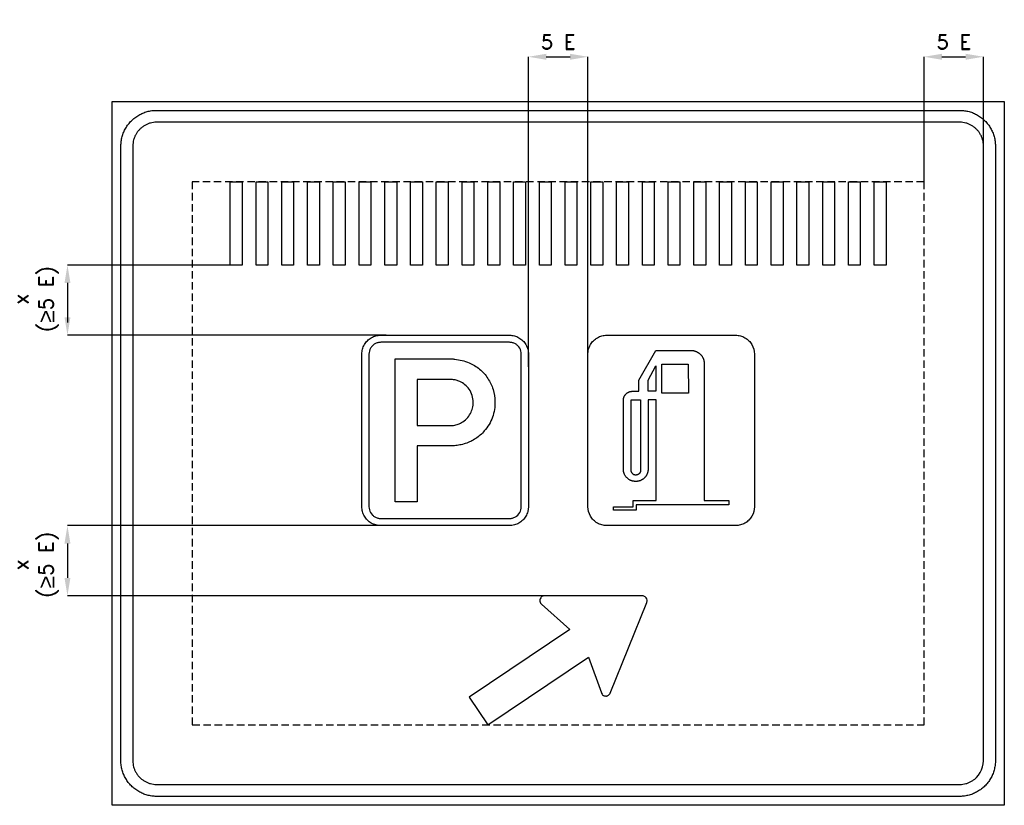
# Model space of a CAD drawing. Header units: millimetres. Extents: x -141 to 3170, y 1107 to 3747.
import ezdxf

# ---------------------------------------------------------------- set-up
doc = ezdxf.new("R2010")
doc.units = ezdxf.units.MM
doc.header["$LTSCALE"] = 5
doc.linetypes.add('ČÁRKOVANÁX2', pattern=[1.5, 1, -0.5])
doc.layers.add('Kóty', color=2, linetype='Continuous')
doc.layers.add('Značka', color=7, linetype='Continuous')
doc.styles.get("Standard").update_dxf_attribs({"font": 'romand.shx', "height": 50})
doc.dimstyles.get("Standard").update_dxf_attribs({"dimtxt": 50, "dimasz": 60, "dimexe": 0.18, "dimexo": 0.0625, "dimgap": 25, "dimtad": 1, "dimdec": 0, "dimzin": 0, "dimdsep": 46, "dimtxsty": 'Standard', "dimcen": 0.09, "dimadec": 0, "dimazin": 0, "dimtfac": 1, "dimtdec": 0, "dimtofl": 0, "dimtmove": 0, "dimatfit": 3, "dimfxl": 1, "dimtolj": 1, "dimtzin": 0, "dimarcsym": 0})

# ---------------------------------------------------------------- blocks, each defined once
blk = doc.blocks.new('*D0')
at = {"layer": 'Defpoints', "color": 0, "transparency": 16777216}
for p in [(3099.7, 3622.2), (3099.7, 3238), (2899.7, 3202.2)]:
    blk.add_point(p, dxfattribs=at)
at = {"layer": 'Kóty', "color": 0, "lineweight": -2, "transparency": 16777216}
for p, q in [((2899.7, 3202.3), (2899.7, 3622.4)), ((2959.7, 3622.2), (3039.7, 3622.2)), ((3099.7, 3238), (3099.7, 3622.4))]:
    blk.add_line(p, q, dxfattribs=at)
at = {"layer": 'Kóty', "color": 0, "transparency": 16777216}
for points in [[(2959.7, 3632.2), (2959.7, 3612.2), (2899.7, 3622.2)], [(3039.7, 3632.2), (3039.7, 3612.2), (3099.7, 3622.2)]]:
    blk.add_solid(points, dxfattribs=at)
at = {"layer": 'Kóty', "color": 0, "transparency": 16777216, "insert": (2999.7, 3672.2), "char_height": 50, "attachment_point": 5}
blk.add_mtext('\\A1;5 E', dxfattribs=at)
blk = doc.blocks.new('*D1')
at = {"layer": 'Defpoints', "color": 0, "transparency": 16777216}
for p in [(1769.7, 3622.2), (1569.7, 2579.8), (1769.7, 2579.8)]:
    blk.add_point(p, dxfattribs=at)
at = {"layer": 'Kóty', "color": 0, "lineweight": -2, "transparency": 16777216}
for p, q in [((1569.7, 2579.9), (1569.7, 3622.4)), ((1629.7, 3622.2), (1709.7, 3622.2)), ((1769.7, 2579.9), (1769.7, 3622.4))]:
    blk.add_line(p, q, dxfattribs=at)
at = {"layer": 'Kóty', "color": 0, "transparency": 16777216}
for points in [[(1629.7, 3632.2), (1629.7, 3612.2), (1569.7, 3622.2)], [(1709.7, 3632.2), (1709.7, 3612.2), (1769.7, 3622.2)]]:
    blk.add_solid(points, dxfattribs=at)
at = {"layer": 'Kóty', "color": 0, "transparency": 16777216, "insert": (1669.7, 3672.2), "char_height": 50, "attachment_point": 5}
blk.add_mtext('\\A1;5 E', dxfattribs=at)

msp = doc.modelspace()

# ---------------------------------------------------------------- linework, layer by layer
at = {"layer": 'Kóty'}
for p, q in [((567.2, 2922.2), (19.7, 2922.2)), ((19.9, 2862.2), (19.9, 2729.6)), ((19.9, 2862.2), (19.9, 2746.8)), ((1091.9, 2686.8), (19.7, 2686.8)), ((1098.2, 2046.8), (19.7, 2046.8)), ((19.9, 1986.8), (19.9, 1871.3)), ((1649.1, 1811.3), (19.7, 1811.3))]:
    msp.add_line(p, q, dxfattribs=at)
for points in [[(9.9, 2862.2), (29.9, 2862.2), (19.9, 2922.2)], [(9.9, 2746.8), (29.9, 2746.8), (19.9, 2686.8)], [(9.9, 1986.8), (29.9, 1986.8), (19.9, 2046.8)], [(9.9, 1871.3), (29.9, 1871.3), (19.9, 1811.3)]]:
    msp.add_solid(points, dxfattribs=at)
at = {"layer": 'Značka', "color": 5}
for points in [[(169.7, 1107.2), (169.7, 3472.2), (3169.7, 3472.2), (3169.7, 1107.2), (169.7, 1107.2)], [(567.3, 2922.2), (567.3, 3202.2), (607.2, 3202.2), (607.2, 2922.2), (567.3, 2922.2)], [(653.9, 2922.2), (653.9, 3202.2), (693.8, 3202.2), (693.8, 2922.2), (653.9, 2922.2)], [(740.5, 2922.2), (740.5, 3202.2), (780.4, 3202.2), (780.4, 2922.2), (740.5, 2922.2)], [(827.1, 2922.2), (827.1, 3202.2), (867, 3202.2), (867, 2922.2), (827.1, 2922.2)], [(913.7, 2922.2), (913.7, 3202.2), (953.6, 3202.2), (953.6, 2922.2), (913.7, 2922.2)], [(1000.3, 2922.2), (1000.3, 3202.2), (1040.2, 3202.2), (1040.2, 2922.2), (1000.3, 2922.2)], [(1086.9, 2922.2), (1086.9, 3202.2), (1126.8, 3202.2), (1126.8, 2922.2), (1086.9, 2922.2)], [(1173.5, 2922.2), (1173.5, 3202.2), (1213.4, 3202.2), (1213.4, 2922.2), (1173.5, 2922.2)], [(1260, 2922.2), (1260, 3202.2), (1300, 3202.2), (1300, 2922.2), (1260, 2922.2)], [(1346.6, 2922.2), (1346.6, 3202.2), (1386.6, 3202.2), (1386.6, 2922.2), (1346.6, 2922.2)], [(1433.2, 2922.2), (1433.2, 3202.2), (1473.2, 3202.2), (1473.2, 2922.2), (1433.2, 2922.2)], [(1519.8, 2922.2), (1519.8, 3202.2), (1559.8, 3202.2), (1559.8, 2922.2), (1519.8, 2922.2)], [(1606.4, 2922.2), (1606.4, 3202.2), (1646.4, 3202.2), (1646.4, 2922.2), (1606.4, 2922.2)], [(1693, 2922.2), (1693, 3202.2), (1733, 3202.2), (1733, 2922.2), (1693, 2922.2)], [(1779.6, 2922.2), (1779.6, 3202.2), (1819.6, 3202.2), (1819.6, 2922.2), (1779.6, 2922.2)], [(1866.2, 2922.2), (1866.2, 3202.2), (1906.1, 3202.2), (1906.1, 2922.2), (1866.2, 2922.2)], [(1952.8, 2922.2), (1952.8, 3202.2), (1992.7, 3202.2), (1992.7, 2922.2), (1952.8, 2922.2)], [(2039.4, 2922.2), (2039.4, 3202.2), (2079.3, 3202.2), (2079.3, 2922.2), (2039.4, 2922.2)], [(2126, 2922.2), (2126, 3202.2), (2165.9, 3202.2), (2165.9, 2922.2), (2126, 2922.2)], [(2212.6, 2922.2), (2212.6, 3202.2), (2252.5, 3202.2), (2252.5, 2922.2), (2212.6, 2922.2)], [(2299.2, 2922.2), (2299.2, 3202.2), (2339.1, 3202.2), (2339.1, 2922.2), (2299.2, 2922.2)], [(2385.8, 2922.2), (2385.8, 3202.2), (2425.7, 3202.2), (2425.7, 2922.2), (2385.8, 2922.2)], [(2472.4, 2922.2), (2472.4, 3202.2), (2512.3, 3202.2), (2512.3, 2922.2), (2472.4, 2922.2)], [(2559, 2922.2), (2559, 3202.2), (2598.9, 3202.2), (2598.9, 2922.2), (2559, 2922.2)], [(2645.6, 2922.2), (2645.6, 3202.2), (2685.5, 3202.2), (2685.5, 2922.2), (2645.6, 2922.2)], [(2732.2, 2922.2), (2732.2, 3202.2), (2772.1, 3202.2), (2772.1, 2922.2), (2732.2, 2922.2)]]:
    msp.add_lwpolyline(points, dxfattribs=at)
for points in [[(319.7, 1137.2), (319.2, 1137.2), (318.8, 1137.2, -0.032181), (303.3, 1138.3, -0.035446), (288, 1141.5, -0.036271), (273.3, 1146.4, -0.034414), (259.4, 1153.4, -0.033711), (246.5, 1162.1, -0.034082), (234.8, 1172.3, -0.03421), (224.5, 1184, -0.034229), (215.9, 1196.9, -0.034026), (209, 1210.8, -0.033416), (203.9, 1225.5, -0.034113), (200.7, 1240.8, -0.036749), (199.7, 1256.3), (199.7, 1256.7), (199.7, 1257.2), (199.7, 3322.2), (199.7, 3322.7), (199.7, 3323.1, -0.03218), (200.8, 3338.6, -0.035459), (203.9, 3353.9, -0.036272), (208.9, 3368.6, -0.034417), (215.9, 3382.5, -0.03372), (224.6, 3395.4, -0.034076), (234.8, 3407, -0.034204), (246.5, 3417.3, -0.034215), (259.4, 3426, -0.03402), (273.3, 3432.9, -0.033415), (288, 3437.9, -0.034111), (303.3, 3441.2, -0.036748), (318.8, 3442.2), (319.2, 3442.2), (319.7, 3442.2), (3019.7, 3442.2), (3020.2, 3442.2), (3020.6, 3442.2, -0.032176), (3036.1, 3441.1, -0.03546), (3051.4, 3437.9, -0.036261), (3066.1, 3433, -0.034411), (3080, 3426, -0.03372), (3092.9, 3417.3, -0.034086), (3104.5, 3407, -0.034181), (3114.8, 3395.4, -0.034228), (3123.5, 3382.5, -0.03402), (3130.4, 3368.6, -0.033371), (3135.4, 3353.9, -0.034142), (3138.7, 3338.6, -0.036779), (3139.7, 3323.1), (3139.7, 3322.7), (3139.7, 3322.2), (3139.7, 1257.2), (3139.7, 1256.7), (3139.7, 1256.3), (3138.6, 1240.8, -0.035396), (3135.4, 1225.5, -0.036252), (3130.5, 1210.8, -0.034424), (3123.5, 1196.9, -0.033718), (3114.8, 1184, -0.034079), (3104.5, 1172.3, -0.034202), (3092.9, 1162, -0.034241), (3080, 1153.4, -0.034038), (3066.1, 1146.5, -0.033416), (3051.4, 1141.5, -0.034135), (3036.1, 1138.2, -0.036746), (3020.6, 1137.2), (3020.2, 1137.2), (3019.7, 1137.2), (319.7, 1137.2)], [(319.7, 1177.2), (3019.7, 1177.2), (3020, 1177.2), (3020.3, 1177.2, 0.032184), (3030.7, 1177.9, 0.035448), (3040.8, 1180, 0.036282), (3050.6, 1183.4, 0.034422), (3059.9, 1188, 0.033745), (3068.5, 1193.8, 0.034102), (3076.3, 1200.6), (3083.1, 1208.4), (3088.9, 1217), (3093.5, 1226.3), (3096.9, 1236.1), (3099, 1246.2), (3099.7, 1256.6), (3099.7, 1256.9), (3099.7, 1257.2), (3099.7, 3322.2), (3099.7, 3322.5), (3099.7, 3322.8, 0.032177), (3099, 3333.2, 0.035489), (3096.9, 3343.3, 0.036281), (3093.5, 3353.1, 0.034425), (3088.9, 3362.4, 0.03374), (3083.1, 3371, 0.034066), (3076.3, 3378.8, 0.03423), (3068.5, 3385.6, 0.0342), (3059.9, 3391.4, 0.034034), (3050.6, 3396, 0.033425), (3040.8, 3399.4, 0.034147), (3030.6, 3401.5, 0.03674), (3020.3, 3402.2), (3020, 3402.2), (3019.7, 3402.2), (319.7, 3402.2), (319.4, 3402.2), (319.1, 3402.2, 0.032177), (308.7, 3401.5, 0.035443), (298.6, 3399.4, 0.036259), (288.8, 3396, 0.034425), (279.5, 3391.4, 0.033741), (270.9, 3385.6, 0.034066), (263.1, 3378.8, 0.034182), (256.3, 3371, 0.034226), (250.5, 3362.4, 0.034056), (245.9, 3353.1, 0.033425), (242.5, 3343.3, 0.034151), (240.4, 3333.1, 0.036743), (239.7, 3322.8), (239.7, 3322.5), (239.7, 3322.2), (239.7, 1257.2), (239.7, 1256.9), (239.7, 1256.6, 0.032179), (240.4, 1246.2, 0.035442), (242.5, 1236.1, 0.03626), (245.8, 1226.3, 0.034424), (250.5, 1217, 0.033731), (256.3, 1208.4, 0.034079), (263.1, 1200.6, 0.034187), (270.9, 1193.8, 0.034232), (279.5, 1188, 0.034052), (288.8, 1183.4, 0.03342), (298.6, 1180, 0.034126), (308.7, 1177.9, 0.036746), (319.1, 1177.2), (319.4, 1177.2), (319.7, 1177.2)], [(1073.7, 2046.8), (1073.4, 2046.8), (1073.2, 2046.8, -0.032171), (1064.9, 2047.4, -0.035431), (1056.8, 2049.1, -0.036261), (1049, 2051.7, -0.034426), (1041.5, 2055.4, -0.033705), (1034.7, 2060, -0.034056), (1028.4, 2065.5, -0.034221), (1022.9, 2071.7, -0.034229), (1018.4, 2078.6, -0.034065), (1014.6, 2086, -0.033412), (1012, 2093.9, -0.03411), (1010.2, 2102, -0.036753), (1009.7, 2110.3), (1009.7, 2110.5), (1009.7, 2110.8), (1009.7, 2622.8), (1009.7, 2623), (1009.7, 2623.3, -0.032173), (1010.3, 2631.5, -0.035466), (1012, 2639.7, -0.036258), (1014.6, 2647.5, -0.034412), (1018.4, 2654.9, -0.033716), (1023, 2661.8, -0.034106), (1028.4, 2668, -0.034185), (1034.7, 2673.5, -0.034221), (1041.5, 2678.1, -0.034042), (1049, 2681.8, -0.033403), (1056.8, 2684.5, -0.034138), (1064.9, 2686.2, -0.036753), (1073.2, 2686.8), (1073.4, 2686.8), (1073.7, 2686.8), (1505.7, 2686.8), (1505.9, 2686.8), (1506.2, 2686.8, -0.0322), (1514.5, 2686.2, -0.03546), (1522.6, 2684.5, -0.036254), (1530.4, 2681.9, -0.034432), (1537.8, 2678.1, -0.033711), (1544.7, 2673.5, -0.034067), (1550.9, 2668, -0.034216), (1556.4, 2661.8, -0.034221), (1561, 2654.9, -0.034068), (1564.7, 2647.5, -0.033412), (1567.4, 2639.7, -0.034112), (1569.1, 2631.5, -0.036754), (1569.7, 2623.3), (1569.7, 2623), (1569.7, 2622.8), (1569.7, 2110.8), (1569.7, 2110.5), (1569.7, 2110.3), (1569.1, 2102), (1567.4, 2093.9, -0.036261), (1564.8, 2086, -0.034412), (1561, 2078.6, -0.033708), (1556.4, 2071.7, -0.034091), (1550.9, 2065.5, -0.034191), (1544.7, 2060, -0.034221), (1537.8, 2055.4, -0.034029), (1530.4, 2051.7, -0.033402), (1522.6, 2049.1, -0.034116), (1514.5, 2047.3, -0.036746), (1506.2, 2046.8), (1505.9, 2046.8), (1505.7, 2046.8), (1073.7, 2046.8)], [(1073.7, 2070.8), (1505.7, 2070.8), (1505.9, 2070.8), (1506, 2070.8, 0.032183), (1511.2, 2071.1, 0.035447), (1516.2, 2072.2, 0.036274), (1521.2, 2073.9, 0.034414), (1525.8, 2076.2, 0.033745), (1530.1, 2079.1), (1534, 2082.5), (1537.4, 2086.4), (1540.3, 2090.7), (1542.6, 2095.3), (1544.3, 2100.2), (1545.3, 2105.3), (1545.7, 2110.5), (1545.7, 2110.6), (1545.7, 2110.8), (1545.7, 2622.8), (1545.7, 2622.9), (1545.7, 2623.1), (1545.3, 2628.3), (1544.3, 2633.3), (1542.6, 2638.2), (1540.3, 2642.9), (1537.4, 2647.2), (1534, 2651.1, 0.03423), (1530.1, 2654.5, 0.034219), (1525.8, 2657.4, 0.034034), (1521.2, 2659.7, 0.033425), (1516.2, 2661.4, 0.034101), (1511.2, 2662.4, 0.036764), (1506, 2662.8), (1505.9, 2662.8), (1505.7, 2662.8), (1073.7, 2662.8), (1073.5, 2662.8), (1073.4, 2662.8, 0.032207), (1068.2, 2662.4, 0.035447), (1063.1, 2661.4, 0.036297), (1058.2, 2659.7, 0.034446), (1053.6, 2657.4, 0.033735), (1049.3, 2654.5, 0.034097), (1045.4, 2651.1, 0.034195), (1042, 2647.2, 0.034193), (1039.1, 2642.9, 0.034014), (1036.8, 2638.2), (1035.1, 2633.3), (1034, 2628.3), (1033.7, 2623.1), (1033.7, 2622.9), (1033.7, 2622.8), (1033.7, 2110.8), (1033.7, 2110.6), (1033.7, 2110.5), (1034.1, 2105.3), (1035.1, 2100.2), (1036.8, 2095.3), (1039.1, 2090.7), (1042, 2086.4), (1045.4, 2082.5, 0.034247), (1049.3, 2079.1, 0.034199), (1053.6, 2076.2, 0.034034), (1058.2, 2073.9, 0.033414), (1063.1, 2072.2, 0.034124), (1068.2, 2071.1, 0.03674), (1073.4, 2070.8), (1073.5, 2070.8), (1073.7, 2070.8)], [(1122.1, 2126.8), (1122.1, 2606.8), (1316.2, 2606.8), (1319.1, 2606.4), (1322, 2606, -0.025341), (1346.6, 2601.6, -0.042916), (1370.3, 2593.8, -0.079585), (1405.7, 2572.6, -0.076487), (1433.1, 2541.5, -0.07689), (1451.1, 2504.5, -0.075733), (1457.3, 2463.7, -0.094029), (1448.7, 2411, -0.098354), (1421.4, 2365.2, -0.073291), (1392.5, 2339.5, -0.067696), (1357.6, 2322.8, -0.034201), (1339.5, 2317.8, -0.037878), (1321, 2315.5, -0.004964), (1317.9, 2315.3), (1314.8, 2315.2), (1195.6, 2315.2), (1195.6, 2126.8), (1122.1, 2126.8)], [(1195.6, 2537.8), (1195.6, 2383.4), (1309.3, 2383.4, 0.002495), (1311.5, 2383.4, 0.007597), (1313.8, 2383.5, 0.067139), (1329.7, 2386.3, 0.057706), (1344.7, 2393.1, 0.07174), (1361.9, 2406.2, 0.074491), (1374.6, 2423.5, 0.068264), (1381.9, 2441.7, 0.065314), (1384.1, 2461.2, 0.077206), (1380.7, 2484.5, 0.083748), (1370.2, 2505.4, 0.073401), (1356.3, 2520.4, 0.066077), (1338.8, 2531, 0.042654), (1326.9, 2535.4, 0.049252), (1314.6, 2537.6), (1312.7, 2537.7), (1310.8, 2537.8), (1195.6, 2537.8)], [(1370.8, 1470), (1433.5, 1377.2), (1771.7, 1605.3), (1815, 1484.9), (1815.3, 1484.2), (1815.6, 1483.5), (1817.1, 1480.8), (1819.2, 1478.5), (1822.3, 1476.2, 0.064176), (1825.9, 1474.8, 0.063983), (1829.7, 1474.3, 0.063863), (1833.6, 1474.7, 0.063483), (1837.2, 1476, 0.062361), (1840.4, 1478.1), (1842.6, 1480.3), (1844.2, 1482.9), (1844.6, 1483.6), (1844.9, 1484.3), (1967.5, 1789), (1967.7, 1789.7), (1968, 1790.4), (1968.6, 1793.5), (1968.5, 1796.6), (1967.7, 1800.4), (1965.9, 1803.9), (1963.4, 1806.8, 0.063091), (1960.2, 1809), (1957.3, 1810.3, 0.056926), (1954.2, 1810.8), (1953.4, 1810.9), (1952.7, 1810.9), (1624.3, 1811.4), (1623.5, 1811.3), (1622.7, 1811.3, 0.051443), (1619.7, 1810.7, 0.05157), (1616.8, 1809.6, 0.064168), (1613.6, 1807.4, 0.064104), (1611.1, 1804.5), (1609.3, 1801.1), (1608.4, 1797.3), (1608.3, 1793.5), (1609.3, 1789.7), (1610.6, 1786.9), (1612.5, 1784.5), (1613, 1784), (1613.6, 1783.4), (1709.1, 1698.2), (1370.8, 1470)]]:
    msp.add_lwpolyline(points, format="xyb", dxfattribs=at)
at = {"layer": 'Značka', "color": 6, "linetype": 'ČÁRKOVANÁX2', "ltscale": 5}
msp.add_lwpolyline([(2899.7, 1377.2), (2899.7, 3202.2), (439.7, 3202.2), (439.7, 1377.2), (2899.7, 1377.2)], dxfattribs=at)
at = {"layer": 'Značka', "color": 251}
for points in [[(1833.7, 2046.8), (1833.4, 2046.8), (1833.2, 2046.8, -0.032176), (1824.9, 2047.4, -0.035438), (1816.8, 2049.1, -0.03627), (1809, 2051.7, -0.034399), (1801.5, 2055.4, -0.033755), (1794.7, 2060, -0.034075), (1788.4, 2065.5, -0.034176), (1782.9, 2071.7, -0.034253), (1778.4, 2078.6), (1774.6, 2086), (1772, 2093.9), (1770.2, 2102), (1769.7, 2110.3), (1769.7, 2110.5), (1769.7, 2110.8), (1769.7, 2622.8), (1769.7, 2623), (1769.7, 2623.3), (1770.3, 2631.5, -0.035466), (1772, 2639.7, -0.036258), (1774.6, 2647.5, -0.034466), (1778.4, 2654.9, -0.033715), (1783, 2661.8, -0.034129), (1788.4, 2668, -0.034204), (1794.7, 2673.5, -0.034238), (1801.5, 2678.1, -0.034069), (1809, 2681.8, -0.03343), (1816.8, 2684.5, -0.034145), (1824.9, 2686.2, -0.036754), (1833.2, 2686.8), (1833.4, 2686.8), (1833.7, 2686.8), (2265.7, 2686.8), (2265.9, 2686.8), (2266.2, 2686.8, -0.032205), (2274.5, 2686.2, -0.035467), (2282.6, 2684.5, -0.036263), (2290.4, 2681.9, -0.034405), (2297.8, 2678.1, -0.033761), (2304.7, 2673.5, -0.034086), (2310.9, 2668, -0.034172), (2316.4, 2661.8, -0.034245), (2321, 2654.9), (2324.7, 2647.5), (2327.4, 2639.7), (2329.1, 2631.5), (2329.7, 2623.3), (2329.7, 2623), (2329.7, 2622.8), (2329.7, 2110.8), (2329.7, 2110.5), (2329.7, 2110.3), (2329.1, 2102), (2327.4, 2093.9), (2324.8, 2086), (2321, 2078.6), (2316.4, 2071.7), (2310.9, 2065.5, -0.034209), (2304.7, 2060, -0.034238), (2297.8, 2055.4, -0.034056), (2290.4, 2051.7, -0.03343), (2282.6, 2049.1, -0.034123), (2274.5, 2047.3, -0.036747), (2266.2, 2046.8), (2265.9, 2046.8), (2265.7, 2046.8), (1833.7, 2046.8)], [(2243.8, 2116.6), (1931.8, 2117.1), (1931.8, 2098.8), (1855.6, 2098.8), (1855.6, 2109.6), (1921.5, 2109.6), (1921.5, 2131.2), (1999.1, 2131.2), (1999.1, 2469.4), (1972.3, 2469.4), (1972.3, 2238.3), (1972.3, 2235.9), (1972.3, 2235.8), (1972.3, 2235.7), (1972.1, 2234.8), (1972, 2234), (1971.9, 2233.2), (1971.9, 2232.5), (1971.8, 2231.7), (1971.7, 2231), (1971.7, 2230.4), (1971.6, 2229.8), (1971.5, 2229.1), (1971.4, 2228.4), (1971.1, 2227.2), (1970.9, 2226), (1970.6, 2224.9), (1970.2, 2223.9), (1969.8, 2222.8), (1969.4, 2221.8), (1969.1, 2221), (1968.7, 2220.1), (1968.1, 2219.1), (1967.6, 2218.1), (1966.9, 2216.8), (1966.2, 2215.5), (1965.5, 2214.4), (1964.8, 2213.4), (1964.1, 2212.4), (1963.4, 2211.5), (1962.8, 2210.7), (1962.2, 2210), (1961.4, 2209.1), (1960.5, 2208.2), (1959.5, 2207.1), (1958.4, 2206), (1957.4, 2205.1), (1956.3, 2204.2), (1955.3, 2203.4), (1954.2, 2202.6), (1953.3, 2202), (1952.4, 2201.5), (1951.3, 2200.9), (1950.2, 2200.2), (1948.8, 2199.5), (1947.4, 2198.7), (1946.2, 2198.2), (1945, 2197.7), (1943.8, 2197.3), (1942.6, 2196.9), (1941.7, 2196.6), (1940.7, 2196.4), (1939.6, 2196.2), (1938.4, 2196), (1936.6, 2195.7), (1934.8, 2195.5), (1933.3, 2195.4, -0.010399), (1931.8, 2195.3, -0.009457), (1930.3, 2195.3, -0.008968), (1928.8, 2195.4), (1927.6, 2195.4), (1926.4, 2195.6), (1924.9, 2195.8), (1923.4, 2196), (1921.5, 2196.3), (1919.6, 2196.6), (1918, 2197), (1916.4, 2197.5), (1914.8, 2198), (1913.2, 2198.7), (1912, 2199.2), (1910.8, 2199.9), (1909.3, 2200.7), (1907.8, 2201.7), (1906.3, 2202.7), (1904.9, 2203.8), (1903.7, 2204.8), (1902.5, 2205.9), (1901.4, 2207), (1900.3, 2208.1), (1899.4, 2209), (1898.6, 2210), (1897.5, 2211.2), (1896.6, 2212.5), (1895.5, 2214), (1894.6, 2215.5), (1893.9, 2216.8), (1893.2, 2218.1), (1892.5, 2219.4), (1892, 2220.7), (1891.5, 2221.8), (1891.2, 2222.8), (1890.8, 2224.2), (1890.4, 2225.6), (1890, 2226.9), (1889.6, 2228.1), (1889.4, 2229.2), (1889.3, 2230.4), (1889.2, 2231.5), (1889.1, 2232.7), (1889.1, 2233.7), (1889, 2234.6), (1889, 2235.7), (1889, 2236.9), (1889, 2238), (1889, 2239.2), (1889, 2240.1), (1889, 2241), (1889, 2241.9), (1889, 2242.7), (1889, 2243.4), (1889, 2244.1), (1889, 2244.8), (1889, 2245.6), (1889, 2245.7), (1889, 2245.8), (1889, 2456.7), (1889, 2463.8), (1889, 2463.9), (1889, 2464.1), (1889, 2465.1), (1889, 2466.1), (1889, 2467.1), (1889.1, 2468.1), (1889.1, 2469), (1889.2, 2470), (1889.2, 2470.7), (1889.3, 2471.4), (1889.4, 2472.3), (1889.5, 2473.2), (1889.7, 2474.4), (1889.9, 2475.6), (1890.2, 2476.6), (1890.4, 2477.7), (1890.7, 2478.7), (1891.1, 2479.7), (1891.4, 2480.5), (1891.8, 2481.3), (1892.2, 2482.2), (1892.8, 2483), (1893.3, 2483.7), (1893.8, 2484.4), (1894.3, 2485), (1894.7, 2485.5), (1895.2, 2486.1), (1895.6, 2486.7), (1896, 2487.1), (1896.4, 2487.6), (1897, 2488.1), (1897.5, 2488.7), (1898.6, 2489.8), (1899.7, 2491), (1900.7, 2491.8), (1901.7, 2492.7), (1902.8, 2493.4), (1904, 2494.2), (1904.9, 2494.7), (1905.8, 2495.2), (1907.1, 2495.7), (1908.3, 2496.2), (1909.5, 2496.7), (1910.7, 2497.1), (1911.7, 2497.3), (1912.7, 2497.6), (1913.6, 2497.7), (1914.6, 2497.9), (1915.4, 2498), (1916.2, 2498), (1917.1, 2498.1, -0.008853), (1917.9, 2498.1), (1918, 2498.1), (1918.2, 2498.1), (1923.4, 2498.5), (1940.8, 2499), (1940.8, 2535.2), (1998.6, 2634.8), (2125.7, 2634.8), (2125.8, 2634.7), (2125.9, 2634.7), (2126.6, 2634.4), (2127.4, 2634.2), (2128.1, 2633.9), (2128.8, 2633.7), (2129.5, 2633.5), (2130.2, 2633.3), (2130.8, 2633.1), (2131.3, 2632.9), (2132, 2632.7), (2132.7, 2632.4), (2133.8, 2631.9), (2134.8, 2631.4), (2135.7, 2631), (2136.6, 2630.5), (2137.5, 2630.1), (2138.4, 2629.6), (2139, 2629.2), (2139.7, 2628.8), (2140.4, 2628.3), (2141.2, 2627.7), (2142.1, 2627.1), (2143.1, 2626.4), (2143.8, 2625.8), (2144.5, 2625.3), (2145.2, 2624.7), (2145.8, 2624.1), (2146.4, 2623.7), (2146.9, 2623.2), (2147.6, 2622.7), (2148.3, 2622.1), (2149.1, 2621.3), (2149.9, 2620.4), (2150.6, 2619.7), (2151.3, 2619), (2151.9, 2618.2), (2152.5, 2617.5), (2153, 2616.9), (2153.4, 2616.2), (2153.9, 2615.4), (2154.4, 2614.6), (2155.2, 2613.2), (2156, 2611.8), (2156.6, 2610.6), (2157.2, 2609.4), (2157.7, 2608.2), (2158.2, 2606.9), (2158.5, 2605.9), (2158.9, 2604.9), (2159.2, 2603.6), (2159.5, 2602.4), (2159.7, 2601.2), (2159.9, 2600), (2160, 2599), (2160.1, 2598), (2160.2, 2597), (2160.3, 2596.1), (2160.4, 2595.3), (2160.4, 2594.5), (2160.5, 2593.6), (2160.5, 2592.8), (2160.5, 2592.6), (2160.5, 2592.5), (2161, 2131.2), (2243.8, 2131.2), (2243.8, 2117.1), (2243.8, 2116.6)], [(1946.9, 2469), (1946.9, 2235), (1946.9, 2230.8), (1946.9, 2230.7), (1946.9, 2230.6), (1946.7, 2230.1), (1946.6, 2229.5), (1946.5, 2229), (1946.4, 2228.5), (1946.3, 2228.1), (1946.2, 2227.6), (1946.1, 2227.3), (1945.9, 2226.9), (1945.8, 2226.6), (1945.6, 2226.2), (1945.5, 2226.1), (1945.5, 2226.1), (1945.5, 2226), (1945.4, 2226), (1945.4, 2225.8), (1945.3, 2225.7), (1945.2, 2225.4), (1945.1, 2225.1), (1944.8, 2224.7), (1944.6, 2224.3), (1944.3, 2223.9), (1944, 2223.5), (1943.7, 2223.2), (1943.5, 2222.9), (1943.1, 2222.7), (1942.8, 2222.4), (1942.7, 2222.4), (1942.7, 2222.3), (1942.6, 2222.2), (1942.5, 2222.2), (1942.4, 2222), (1942.3, 2221.8), (1941.9, 2221.4), (1941.6, 2221.1), (1941.1, 2220.6), (1940.6, 2220.1), (1940, 2219.7), (1939.5, 2219.3), (1939.1, 2219), (1938.6, 2218.7), (1938.1, 2218.4), (1937.5, 2218.1), (1936.1, 2217.6), (1934.7, 2217.3), (1933.5, 2217), (1932.3, 2216.9), (1931.1, 2216.8, -0.018987), (1929.9, 2216.8), (1929, 2216.9), (1928, 2217), (1926.9, 2217.3), (1925.7, 2217.6), (1924.6, 2218), (1923.5, 2218.5), (1922.7, 2219), (1921.9, 2219.6), (1921.1, 2220.2), (1920.4, 2220.9), (1919.9, 2221.5), (1919.4, 2222.1), (1918.8, 2222.9), (1918.2, 2223.7), (1917.9, 2224.2), (1917.5, 2224.8), (1917.3, 2225.2), (1917, 2225.6), (1916.7, 2226), (1916.5, 2226.4), (1916.3, 2226.8), (1916.2, 2227.1), (1916, 2227.5), (1915.8, 2228), (1915.7, 2228.5), (1915.6, 2229), (1915.5, 2229.5), (1915.5, 2230), (1915.4, 2230.5), (1915.4, 2231), (1915.4, 2231.4), (1915.4, 2231.8), (1915.4, 2232.2), (1915.4, 2232.5), (1915.4, 2232.6), (1915.4, 2232.7), (1915.4, 2236.4), (1914.9, 2469), (1946.9, 2469)]]:
    msp.add_lwpolyline(points, format="xyb", dxfattribs=at)
for points in [[(1998.2, 2498.5), (1972.3, 2498.5), (1972.3, 2535.2), (1998.2, 2584), (1998.2, 2498.5)], [(2107.8, 2492), (2018.4, 2492.4), (2017.9, 2589.7), (2021.2, 2589.7), (2024.5, 2589.7), (2038.8, 2589.7), (2053.1, 2589.7), (2057.5, 2589.7), (2061.8, 2589.7), (2064.1, 2589.7), (2066.3, 2589.7), (2071.2, 2589.7), (2076, 2589.7), (2088.4, 2589.7), (2100.8, 2589.7), (2104.1, 2589.7), (2107.3, 2589.7), (2107.8, 2492)]]:
    msp.add_lwpolyline(points, dxfattribs=at)

# ---------------------------------------------------------------- texts
at = {"layer": 'Kóty', "char_height": 50, "attachment_point": 5, "rotation": 90}
for s, insert, width in [('\\A1;x\\P({\\fArial|b0|i0|c238|p34;\\H1.08333x;≥\\Fromand|c238;\\H0.92308x;5 E)}', (-84.9, 2808.3), 508.342), ('\\A1;x\\P({\\fArial|b0|i0|c238|p34;\\H1.08333x;≥}5 E)', (-84.9, 1915.6), 336.117)]:
    msp.add_mtext(s, dxfattribs=dict(at, insert=insert, width=width))

# ---------------------------------------------------------------- dimensions: what is measured, and where the dimension line sits
at = {"layer": 'Kóty'}
for base, p1, p2, picture, middle in [((1769.7, 3622.2), (1569.7, 2579.8), (1769.7, 2579.8), '*D1', (1669.7, 3672.2)), ((3099.7, 3622.2), (2899.7, 3202.2), (3099.7, 3238), '*D0', (2999.7, 3672.2))]:
    dim = msp.add_linear_dim(base=base, p1=p1, p2=p2, text='5 E', dimstyle='Standard', dxfattribs=at)
    dim.commit()
    dim.dimension.update_dxf_attribs({"geometry": picture, "text_midpoint": middle})

doc.saveas('drawing.dxf')
